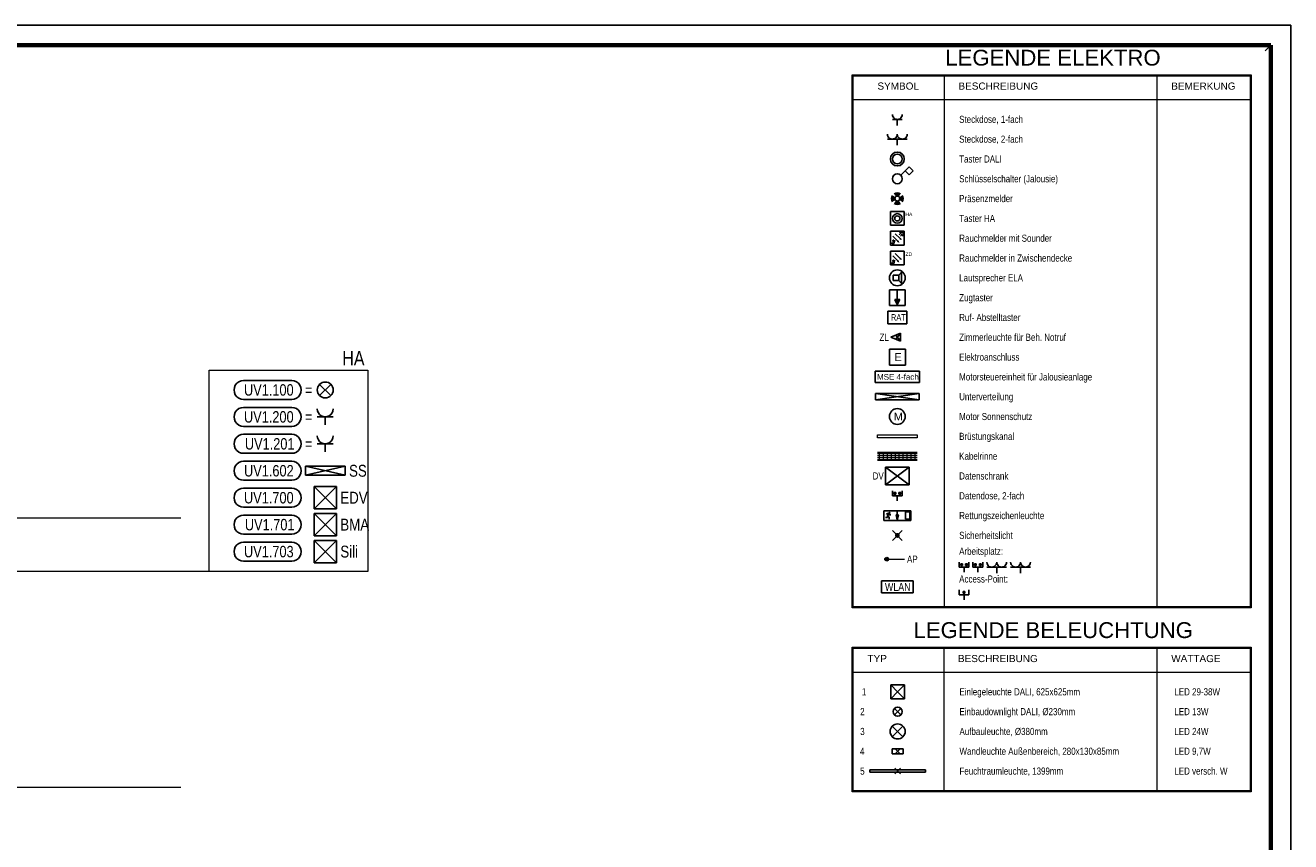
# Model space of a CAD drawing. Extents: x 1101 to 1942, y 41 to 882.
# Tile 113 of 113: x 1623 to 1942, y 676 to 882. Entities that reach past the tile are written whole.
import ezdxf
from ezdxf.lldxf.tags import DXFTag

# ---------------------------------------------------------------- set-up
doc = ezdxf.new("R2010")
doc.units = 0
doc.layers.get('0').update_dxf_attribs({"lineweight": 13})
for name, color, linetype, lineweight in [('Axen', 7, 'Continuous', 25), ('BI_E_Allgemein', 7, 'Continuous', 18), ('BI_E_Allgemein-A03CP7T81H', 7, 'Continuous', 18), ('BI_X_Geometrie', 7, 'Continuous', 13), ('BI_X_Geometrie-A03CP7TD1H', 7, 'Continuous', 13), ('FORMAT', 7, 'Continuous', 25)]:
    doc.layers.add(name, color=color, linetype=linetype, lineweight=lineweight)
for name, color, linetype, lineweight, true_color in [('BI_E_Beschallung-A03CP7TF1H', 5, 'Continuous', 25, 0x0000ff), ('BI_E_EDV', 3, 'Continuous', 25, 0x00ff00), ('BI_E_EDV-A03CP7TC1H', 3, 'Continuous', 25, 0x00ff00), ('BI_E_Einbruchmeldeanlagen', 5, 'Continuous', 25, 0x0000ff), ('BI_E_Einbruchmeldeanlagen-A03CP7TG1H', 5, 'Continuous', 25, 0x0000ff), ('BI_E_Licht-A03CP7TH1H', 7, 'Continuous', 25, 0xff6600), ('BI_E_Rufanlagen-A03CP7TL1H', 5, 'Continuous', 25, 0x0000ff), ('BI_E_Sicherheitsleuchten-A03CP7TA1H', 3, 'Continuous', 25, 0x00ff00), ('BI_E_Starkstrom', 1, 'Continuous', 25, 0xff0000), ('BI_E_Starkstrom-A03CP7T91H', 1, 'Continuous', 25, 0xff0000), ('BI_E_Steckdosen-A03CP7TB1H', 1, 'Continuous', 25, 0xff0000), ('BI_E_Stromkreis', 1, 'Continuous', 25, 0xff0000), ('BI_E_Taster-A03CP7TI1H', 1, 'Continuous', 25, 0xff0000), ('BI_E_Trassen 1-A03CP7TJ1H', 4, 'Continuous', 18, 0x00ffff), ('BI_E_Trassen 2-A03CP7TK1H', 3, 'Continuous', 18, 0x00ff00)]:
    doc.layers.add(name, color=color, linetype=linetype, lineweight=lineweight, true_color=true_color)
doc.layers.add('BI_X_Einfuegepunkt-A03CP7TE1H', color=3, linetype='Continuous', lineweight=25, true_color=0x00ff00, plot=False)
doc.styles.get("Standard").update_dxf_attribs({"font": 'arial.ttf'})
tags = doc.linetypes.add('ALL_S25', pattern=[0.001, 0, -0.001]).pattern_tags.tags
tags[6:7] = [DXFTag(74, 4), DXFTag(75, 0), DXFTag(340, '0'), DXFTag(46, 1.0), DXFTag(50, 0.0), DXFTag(44, 0.0), DXFTag(45, 0.0)]
tags[4:5] = [DXFTag(74, 4), DXFTag(75, 0), DXFTag(340, '0'), DXFTag(46, 1.0), DXFTag(50, 0.0), DXFTag(44, 0.0), DXFTag(45, 0.0)]

# ---------------------------------------------------------------- blocks, each defined once
blk = doc.blocks.new('Blockreferenz-A03CP7DX1H', base_point=(1100.84, 40.85))
at = {"layer": 'FORMAT', "color": 0, "linetype": 'ByBlock', "ltscale": 0.25}
for p, q in [((1941.84, 881.85), (1100.84, 881.85)), ((1941.84, 40.85), (1941.84, 881.85))]:
    blk.add_line(p, q, dxfattribs=at)
at = {"layer": 'FORMAT', "color": 0, "linetype": 'ByBlock', "lineweight": 70, "ltscale": 0.7}
for p, q in [((1936.84, 876.85), (1120.84, 876.85)), ((1936.84, 45.85), (1936.84, 876.85))]:
    blk.add_line(p, q, dxfattribs=at)
blk = doc.blocks.new('Referenz-A03CP7E41H', base_point=(1127.79, 89.81))
at = {"layer": 'Axen', "color": 0, "linetype": 'ALL_S25', "lineweight": -2, "ltscale": 0.13}
for p, q in [((1661.91, 757.45), (1222.4, 757.45)), ((1661.9, 689.45), (1222.39, 689.45))]:
    blk.add_line(p, q, dxfattribs=at)
blk = doc.blocks.new('Blockreferenz-A03CP7OK1H', base_point=(1675.3, 746.62))
at = {"layer": 'BI_E_Starkstrom', "color": 0, "linetype": 'ByBlock', "lineweight": -2, "ltscale": 0.25}
for p, q in [((1689.84, 751.42), (1677.7, 751.42)), ((1689.84, 746.62), (1677.7, 746.62))]:
    blk.add_line(p, q, dxfattribs=at)
for centre, major_axis in [((1677.7, 749.02), (0, 2.4)), ((1689.84, 749.02), (0, -2.4))]:
    blk.add_ellipse(centre, major_axis=major_axis, ratio=1, start_param=0, end_param=3.141593, dxfattribs=at)
at = {"layer": 'BI_E_Starkstrom', "color": 0, "lineweight": -2, "insert": (1677.81, 750.46), "char_height": 2.88, "attachment_point": 1}
blk.add_mtext('{\\W0.8;\\fArial;UV1.703}', dxfattribs=at)
blk = doc.blocks.new('Datenschrank-A03CP7OM1H', base_point=(1695.51, 759.82))
at = {"color": 0, "linetype": 'ByBlock', "lineweight": -2, "ltscale": 0.25}
for p, q in [((1695.51, 759.82), (1695.51, 765.42)), ((1695.51, 765.42), (1701.11, 765.42)), ((1695.51, 759.82), (1701.11, 765.42)), ((1695.51, 765.42), (1701.11, 759.82)), ((1701.11, 765.42), (1701.11, 759.82)), ((1701.11, 759.82), (1695.51, 759.82))]:
    blk.add_line(p, q, dxfattribs=at)
blk = doc.blocks.new('Datenschrank-A03CP7OO1H', base_point=(1695.51, 746.22))
at = {"color": 0, "linetype": 'ByBlock', "lineweight": -2, "ltscale": 0.25}
for p, q in [((1695.51, 746.22), (1695.51, 751.82)), ((1695.51, 751.82), (1701.11, 751.82)), ((1695.51, 746.22), (1701.11, 751.82)), ((1695.51, 751.82), (1701.11, 746.22)), ((1701.11, 751.82), (1701.11, 746.22)), ((1701.11, 746.22), (1695.51, 746.22))]:
    blk.add_line(p, q, dxfattribs=at)
blk = doc.blocks.new('Blockreferenz-A03CP7OQ1H', base_point=(1675.3, 787.42))
at = {"color": 30, "linetype": 'ByBlock', "lineweight": -2, "ltscale": 0.25, "true_color": 0xff6600}
for p, q in [((1689.84, 792.22), (1677.7, 792.22)), ((1699.72, 788.41), (1696.89, 791.23)), ((1699.72, 791.23), (1696.89, 788.41)), ((1689.84, 787.42), (1677.7, 787.42))]:
    blk.add_line(p, q, dxfattribs=at)
blk.add_circle((1698.31, 789.82), 2, dxfattribs=at)
for centre, major_axis in [((1677.7, 789.82), (0, 2.4)), ((1689.84, 789.82), (0, -2.4))]:
    blk.add_ellipse(centre, major_axis=major_axis, ratio=1, start_param=0, end_param=3.141593, dxfattribs=at)
at = {"color": 30, "lineweight": -2, "true_color": 0xff6600, "insert": (1677.81, 791.26), "char_height": 2.88, "attachment_point": 1}
blk.add_mtext('{\\W0.8;\\fArial;UV1.100}', dxfattribs=at)
at = {"color": 30, "linetype": 'ByBlock', "lineweight": -2, "ltscale": 0.25, "true_color": 0xff6600, "insert": (1693.2, 791.26), "char_height": 2.88, "attachment_point": 1}
blk.add_mtext('{\\W0.8;\\fArial;=}', dxfattribs=at)
blk = doc.blocks.new('Blockreferenz-A03CP7OS1H', base_point=(1675.3, 767.02))
at = {"layer": 'BI_E_Starkstrom', "color": 0, "linetype": 'ByBlock', "lineweight": -2, "ltscale": 0.25}
for p, q in [((1689.84, 771.82), (1677.7, 771.82)), ((1689.84, 767.02), (1677.7, 767.02))]:
    blk.add_line(p, q, dxfattribs=at)
for centre, major_axis in [((1677.7, 769.42), (0, 2.4)), ((1689.84, 769.42), (0, -2.4))]:
    blk.add_ellipse(centre, major_axis=major_axis, ratio=1, start_param=0, end_param=3.141593, dxfattribs=at)
at = {"layer": 'BI_E_Starkstrom', "color": 0, "lineweight": -2, "insert": (1677.82, 770.86), "char_height": 2.88, "attachment_point": 1}
blk.add_mtext('{\\W0.8;\\fArial;UV1.602}', dxfattribs=at)
blk = doc.blocks.new('Blockreferenz-A03CP7OU1H', base_point=(1675.3, 760.22))
at = {"layer": 'BI_E_Starkstrom', "color": 0, "linetype": 'ByBlock', "lineweight": -2, "ltscale": 0.25}
for p, q in [((1689.84, 765.02), (1677.7, 765.02)), ((1689.84, 760.22), (1677.7, 760.22))]:
    blk.add_line(p, q, dxfattribs=at)
for centre, major_axis in [((1677.7, 762.62), (0, 2.4)), ((1689.84, 762.62), (0, -2.4))]:
    blk.add_ellipse(centre, major_axis=major_axis, ratio=1, start_param=0, end_param=3.141593, dxfattribs=at)
at = {"layer": 'BI_E_Starkstrom', "color": 0, "lineweight": -2, "insert": (1677.81, 764.06), "char_height": 2.88, "attachment_point": 1}
blk.add_mtext('{\\W0.8;\\fArial;UV1.700}', dxfattribs=at)
blk = doc.blocks.new('Blockreferenz-A03CP7OW1H', base_point=(1675.3, 753.42))
at = {"layer": 'BI_E_Starkstrom', "color": 0, "linetype": 'ByBlock', "lineweight": -2, "ltscale": 0.25}
for p, q in [((1689.84, 758.22), (1677.7, 758.22)), ((1689.84, 753.42), (1677.7, 753.42))]:
    blk.add_line(p, q, dxfattribs=at)
for centre, major_axis in [((1677.7, 755.82), (0, 2.4)), ((1689.84, 755.82), (0, -2.4))]:
    blk.add_ellipse(centre, major_axis=major_axis, ratio=1, start_param=0, end_param=3.141593, dxfattribs=at)
at = {"layer": 'BI_E_Starkstrom', "color": 0, "lineweight": -2, "insert": (1678.03, 757.26), "char_height": 2.88, "attachment_point": 1}
blk.add_mtext('{\\W0.8;\\fArial;UV1.701}', dxfattribs=at)
blk = doc.blocks.new('Blockreferenz-A03CP7OY1H', base_point=(1675.3, 780.62))
at = {"color": 0, "linetype": 'ByBlock', "lineweight": -2, "ltscale": 0.25}
for p, q in [((1689.84, 785.42), (1677.7, 785.42)), ((1689.84, 780.62), (1677.7, 780.62))]:
    blk.add_line(p, q, dxfattribs=at)
at = {"color": 0, "lineweight": -2}
for p, q in [((1696.31, 783.02), (1700.31, 783.02)), ((1698.31, 783.02), (1698.31, 781.02))]:
    blk.add_line(p, q, dxfattribs=at)
at = {"color": 0, "linetype": 'ByBlock', "lineweight": -2, "ltscale": 0.25}
for centre, major_axis in [((1677.7, 783.02), (0, 2.4)), ((1689.84, 783.02), (0, -2.4))]:
    blk.add_ellipse(centre, major_axis=major_axis, ratio=1, start_param=0, end_param=3.141593, dxfattribs=at)
at = {"color": 0, "lineweight": -2}
blk.add_ellipse((1698.31, 785.02), major_axis=(-2, 0), ratio=1, start_param=0, end_param=3.141593, dxfattribs=at)
at = {"color": 0, "lineweight": -2, "insert": (1677.81, 784.46), "char_height": 2.88, "attachment_point": 1}
blk.add_mtext('{\\W0.8;\\fArial;UV1.200}', dxfattribs=at)
at = {"color": 0, "linetype": 'ByBlock', "lineweight": -2, "ltscale": 0.25, "insert": (1693.2, 784.46), "char_height": 2.88, "attachment_point": 1}
blk.add_mtext('{\\W0.8;\\fArial;=}', dxfattribs=at)
blk = doc.blocks.new('Blockreferenz-A03CP7P01H', base_point=(1675.3, 773.82))
at = {"color": 0, "linetype": 'ByBlock', "lineweight": -2, "ltscale": 0.25}
for p, q in [((1689.84, 778.62), (1677.7, 778.62)), ((1689.84, 773.82), (1677.7, 773.82))]:
    blk.add_line(p, q, dxfattribs=at)
at = {"color": 0, "lineweight": -2}
for p, q in [((1696.31, 776.22), (1700.31, 776.22)), ((1698.31, 776.22), (1698.31, 774.22))]:
    blk.add_line(p, q, dxfattribs=at)
at = {"color": 0, "linetype": 'ByBlock', "lineweight": -2, "ltscale": 0.25}
for centre, major_axis in [((1677.7, 776.22), (0, 2.4)), ((1689.84, 776.22), (0, -2.4))]:
    blk.add_ellipse(centre, major_axis=major_axis, ratio=1, start_param=0, end_param=3.141593, dxfattribs=at)
at = {"color": 0, "lineweight": -2}
blk.add_ellipse((1698.31, 778.22), major_axis=(-2, 0), ratio=1, start_param=0, end_param=3.141593, dxfattribs=at)
at = {"color": 0, "lineweight": -2, "insert": (1678.03, 777.66), "char_height": 2.88, "attachment_point": 1}
blk.add_mtext('{\\W0.8;\\fArial;UV1.201}', dxfattribs=at)
at = {"color": 0, "linetype": 'ByBlock', "lineweight": -2, "ltscale": 0.25, "insert": (1693.2, 777.66), "char_height": 2.88, "attachment_point": 1}
blk.add_mtext('{\\W0.8;\\fArial;=}', dxfattribs=at)
blk = doc.blocks.new('Polygon-A03CP7P21H', base_point=(1669.02, 744.02))
at = {"color": 0, "linetype": 'ByBlock', "lineweight": -2, "ltscale": 0.18}
for p, q in [((1669.02, 744.02), (1669.02, 794.82)), ((1669.02, 794.82), (1709.08, 794.82)), ((1709.08, 794.82), (1709.08, 744.02)), ((1709.08, 744.02), (1669.02, 744.02))]:
    blk.add_line(p, q, dxfattribs=at)
blk = doc.blocks.new('Datenschrank-A03CP7P41H', base_point=(1695.51, 753.02))
at = {"color": 0, "linetype": 'ByBlock', "lineweight": -2, "ltscale": 0.25}
for p, q in [((1695.51, 753.02), (1695.51, 758.62)), ((1695.51, 758.62), (1701.11, 758.62)), ((1695.51, 753.02), (1701.11, 758.62)), ((1695.51, 758.62), (1701.11, 753.02)), ((1701.11, 758.62), (1701.11, 753.02)), ((1701.11, 753.02), (1695.51, 753.02))]:
    blk.add_line(p, q, dxfattribs=at)
blk = doc.blocks.new('NSHV + UV 1-A03CP7P61H', base_point=(1693.31, 768.27))
at = {"color": 0, "lineweight": -2}
for p, q in [((1703.31, 770.57), (1693.31, 770.57)), ((1693.31, 770.57), (1693.31, 768.27)), ((1703.31, 768.27), (1693.31, 770.57)), ((1703.31, 770.57), (1693.31, 768.27)), ((1703.31, 768.27), (1703.31, 770.57)), ((1693.31, 768.27), (1703.31, 768.27))]:
    blk.add_line(p, q, dxfattribs=at)
blk = doc.blocks.new('Referenz-A03CP7TM1H', base_point=(1831.24, 688.38))
at = {"layer": 'BI_E_Allgemein-A03CP7T81H', "linetype": 'Continuous', "ltscale": 0.18}
blk.add_hatch(color=256, dxfattribs=at).paths.add_polyline_path([(1840.46, 747.11), (1840.46, 747.04), (1840.44, 746.97), (1840.42, 746.9), (1840.38, 746.84), (1840.34, 746.78), (1840.29, 746.73), (1840.23, 746.69), (1840.17, 746.66), (1840.1, 746.63), (1840.03, 746.62), (1839.96, 746.61), (1839.89, 746.62), (1839.82, 746.63), (1839.76, 746.66), (1839.69, 746.69), (1839.64, 746.73), (1839.59, 746.78), (1839.54, 746.84), (1839.51, 746.9), (1839.48, 746.97), (1839.47, 747.04), (1839.46, 747.11), (1839.47, 747.18), (1839.48, 747.25), (1839.51, 747.32), (1839.54, 747.38), (1839.59, 747.44), (1839.64, 747.49), (1839.69, 747.53), (1839.76, 747.57), (1839.82, 747.59), (1839.89, 747.61), (1839.96, 747.61), (1840.03, 747.61), (1840.1, 747.59), (1840.17, 747.57), (1840.23, 747.53), (1840.29, 747.49), (1840.34, 747.44), (1840.38, 747.38), (1840.42, 747.32), (1840.44, 747.25), (1840.46, 747.18)])
at = {"layer": 'BI_E_Sicherheitsleuchten-A03CP7TA1H', "lineweight": -2}
blk.add_hatch(color=256, dxfattribs=at).paths.add_polyline_path([(1842.62, 753.74), (1842.78, 753.71), (1842.93, 753.65), (1843.06, 753.55), (1843.15, 753.42), (1843.22, 753.27), (1843.24, 753.11), (1843.22, 752.95), (1843.15, 752.8), (1843.06, 752.67), (1842.93, 752.57), (1842.78, 752.51), (1842.62, 752.48), (1842.45, 752.51), (1842.3, 752.57), (1842.18, 752.67), (1842.08, 752.8), (1842.02, 752.95), (1841.99, 753.11), (1842.02, 753.27), (1842.08, 753.42), (1842.18, 753.55), (1842.3, 753.65), (1842.45, 753.71)])
at = {"layer": 'BI_E_Allgemein-A03CP7T81H', "linetype": 'Continuous', "ltscale": 0.18}
for p, q in [((1854.43, 869.1), (1854.43, 735.11)), ((1908.11, 869.1), (1908.11, 735.11)), ((1831.49, 863.11), (1931.59, 863.11)), ((1840.46, 747.11), (1844.46, 747.11)), ((1831.49, 718.63), (1931.59, 718.63))]:
    blk.add_line(p, q, dxfattribs=at)
blk.add_circle((1839.96, 747.11), 0.5, dxfattribs=at)
at = {"layer": 'BI_E_Beschallung-A03CP7TF1H', "lineweight": -2}
for p, q in [((1841.55, 817.4), (1841.55, 818.82)), ((1841.55, 818.82), (1842.97, 818.82)), ((1842.97, 817.4), (1841.55, 817.4)), ((1843.68, 819.53), (1842.97, 818.82)), ((1842.97, 818.82), (1842.97, 817.4)), ((1843.68, 816.69), (1842.97, 817.4)), ((1843.68, 819.53), (1843.68, 816.69))]:
    blk.add_line(p, q, dxfattribs=at)
at = {"layer": 'BI_E_Beschallung-A03CP7TF1H', "linetype": 'Continuous', "lineweight": -2, "ltscale": 0.25}
blk.add_circle((1842.61, 818.11), 2, dxfattribs=at)
at = {"layer": 'BI_E_EDV-A03CP7TC1H', "linetype": 'Continuous', "lineweight": -2, "ltscale": 0.25}
for p, q in [((1839.61, 765.86), (1839.61, 770.36)), ((1839.61, 770.36), (1845.61, 770.36)), ((1839.61, 765.86), (1845.61, 770.36)), ((1839.61, 770.36), (1845.61, 765.86)), ((1845.61, 770.36), (1845.61, 765.86)), ((1845.61, 765.86), (1839.61, 765.86)), ((1841.36, 764.36), (1841.36, 763.11)), ((1841.36, 763.11), (1843.86, 763.11)), ((1841.77, 763.96), (1842.21, 763.96)), ((1841.77, 763.52), (1841.77, 763.96)), ((1842.21, 763.52), (1841.77, 763.52)), ((1842.21, 763.96), (1842.21, 763.52)), ((1842.61, 763.11), (1842.61, 761.86)), ((1843.46, 763.96), (1843.02, 763.96)), ((1843.02, 763.96), (1843.02, 763.52)), ((1843.02, 763.52), (1843.46, 763.52)), ((1843.46, 763.52), (1843.46, 763.96)), ((1843.86, 763.11), (1843.86, 764.36)), ((1858.19, 746.36), (1858.19, 745.11)), ((1858.19, 745.11), (1860.69, 745.11)), ((1858.59, 745.96), (1859.03, 745.96)), ((1858.59, 745.52), (1858.59, 745.96)), ((1859.03, 745.52), (1858.59, 745.52)), ((1859.03, 745.96), (1859.03, 745.52)), ((1859.44, 745.11), (1859.44, 743.86)), ((1860.28, 745.96), (1859.84, 745.96)), ((1859.84, 745.96), (1859.84, 745.52)), ((1859.84, 745.52), (1860.28, 745.52)), ((1860.28, 745.52), (1860.28, 745.96)), ((1860.69, 745.11), (1860.69, 746.36)), ((1861.69, 746.36), (1861.69, 745.11)), ((1861.69, 745.11), (1864.19, 745.11)), ((1862.09, 745.96), (1862.53, 745.96)), ((1862.09, 745.52), (1862.09, 745.96)), ((1862.53, 745.52), (1862.09, 745.52)), ((1862.53, 745.96), (1862.53, 745.52)), ((1862.94, 745.11), (1862.94, 743.86)), ((1863.78, 745.96), (1863.34, 745.96)), ((1863.34, 745.96), (1863.34, 745.52)), ((1863.34, 745.52), (1863.78, 745.52)), ((1863.78, 745.52), (1863.78, 745.96)), ((1864.19, 745.11), (1864.19, 746.36)), ((1838.61, 738.61), (1838.61, 741.61)), ((1838.61, 741.61), (1846.61, 741.61)), ((1846.61, 741.61), (1846.61, 738.61)), ((1846.61, 738.61), (1838.61, 738.61)), ((1858.19, 739.36), (1858.19, 738.11)), ((1858.19, 738.11), (1860.69, 738.11)), ((1859.22, 738.96), (1859.22, 738.52)), ((1859.22, 738.96), (1859.66, 738.96)), ((1859.22, 738.52), (1859.66, 738.52)), ((1859.44, 738.11), (1859.44, 736.86)), ((1859.66, 738.52), (1859.66, 738.96)), ((1860.69, 738.11), (1860.69, 739.36))]:
    blk.add_line(p, q, dxfattribs=at)
at = {"layer": 'BI_E_Einbruchmeldeanlagen-A03CP7TG1H', "lineweight": -2}
for p, q in [((1840.85, 831.38), (1840.85, 834.88)), ((1840.85, 834.88), (1844.35, 834.88)), ((1844.35, 834.88), (1844.35, 831.38)), ((1844.35, 831.38), (1840.85, 831.38)), ((1844.36, 829.86), (1840.86, 829.86)), ((1840.86, 829.86), (1840.86, 826.36)), ((1841.11, 826.68), (1841.22, 826.84)), ((1841.22, 826.84), (1841.29, 826.92)), ((1841.29, 826.92), (1841.35, 826.96)), ((1841.35, 826.96), (1841.38, 826.94)), ((1841.38, 826.94), (1841.4, 826.9)), ((1841.4, 826.9), (1841.41, 826.83)), ((1841.41, 826.83), (1841.43, 826.76)), ((1841.43, 826.76), (1841.44, 826.7)), ((1841.44, 826.7), (1841.47, 826.66)), ((1841.48, 828.63), (1842.72, 827.39)), ((1841.49, 827.49), (1841.48, 827.46)), ((1841.48, 827.46), (1841.48, 827.43)), ((1841.48, 827.43), (1841.48, 827.4)), ((1841.48, 827.4), (1841.49, 827.37)), ((1841.51, 827.52), (1841.49, 827.49)), ((1841.5, 827.35), (1841.49, 827.37)), ((1841.5, 827.35), (1841.52, 827.33)), ((1841.53, 827.55), (1841.51, 827.52)), ((1841.55, 827.31), (1841.52, 827.33)), ((1841.55, 827.57), (1841.53, 827.55)), ((1841.57, 827.6), (1841.55, 827.57)), ((1841.55, 827.31), (1841.58, 827.29)), ((1841.6, 827.61), (1841.57, 827.6)), ((1841.58, 827.29), (1841.62, 827.29)), ((1841.62, 827.62), (1841.6, 827.61)), ((1841.65, 827.63), (1841.62, 827.62)), ((1841.62, 827.29), (1841.66, 827.29)), ((1841.65, 827.63), (1841.67, 827.62)), ((1841.66, 827.29), (1841.71, 827.29)), ((1841.69, 827.61), (1841.67, 827.62)), ((1841.67, 826.69), (1841.71, 826.74)), ((1841.69, 827.61), (1841.71, 827.59)), ((1841.73, 827.56), (1841.71, 827.59)), ((1841.71, 827.29), (1841.77, 827.31)), ((1841.71, 826.74), (1841.74, 826.79)), ((1841.74, 827.53), (1841.73, 827.56)), ((1841.76, 827.49), (1841.74, 827.53)), ((1841.74, 826.79), (1841.77, 826.86)), ((1841.77, 827.44), (1841.76, 827.49)), ((1841.78, 827.38), (1841.77, 827.44)), ((1841.77, 827.31), (1841.82, 827.32)), ((1841.77, 826.86), (1841.78, 826.93)), ((1841.79, 827.31), (1841.78, 827.38)), ((1841.78, 826.93), (1841.79, 827.01)), ((1841.79, 827.24), (1841.79, 827.31)), ((1841.8, 827.16), (1841.79, 827.24)), ((1841.79, 827.01), (1841.8, 827.08)), ((1841.8, 827.08), (1841.8, 827.16)), ((1841.82, 827.32), (1841.88, 827.35)), ((1841.88, 827.35), (1841.94, 827.38)), ((1841.94, 827.38), (1841.99, 827.42)), ((1841.99, 827.42), (1842.04, 827.46)), ((1842.1, 829.25), (1843.34, 828.01)), ((1843.45, 829.3), (1843.1, 828.96)), ((1844.11, 829.61), (1843.14, 829.61)), ((1843.14, 829.61), (1844.11, 828.63)), ((1843.76, 828.99), (1843.41, 828.64)), ((1844.11, 829.61), (1844.11, 828.63)), ((1844.36, 826.36), (1844.36, 829.86)), ((1840.86, 826.36), (1844.36, 826.36)), ((1844.36, 824.86), (1840.86, 824.86)), ((1840.86, 824.86), (1840.86, 821.36)), ((1841.47, 826.66), (1841.5, 826.63)), ((1841.48, 823.63), (1842.72, 822.39)), ((1841.5, 826.63), (1841.54, 826.62)), ((1841.54, 826.62), (1841.58, 826.63)), ((1841.58, 826.63), (1841.63, 826.65)), ((1841.63, 826.65), (1841.67, 826.69)), ((1842.1, 824.25), (1843.34, 823.01)), ((1844.36, 821.36), (1844.36, 824.86)), ((1840.86, 821.36), (1844.36, 821.36)), ((1841.11, 821.68), (1841.22, 821.84)), ((1841.22, 821.84), (1841.29, 821.92)), ((1841.29, 821.92), (1841.35, 821.96)), ((1841.35, 821.96), (1841.38, 821.94)), ((1841.38, 821.94), (1841.4, 821.9)), ((1841.4, 821.9), (1841.41, 821.83)), ((1841.41, 821.83), (1841.43, 821.76)), ((1841.43, 821.76), (1841.44, 821.7)), ((1841.44, 821.7), (1841.47, 821.66)), ((1841.47, 821.66), (1841.5, 821.63)), ((1841.49, 822.49), (1841.48, 822.46)), ((1841.48, 822.46), (1841.48, 822.43)), ((1841.48, 822.43), (1841.48, 822.4)), ((1841.48, 822.4), (1841.49, 822.37)), ((1841.51, 822.52), (1841.49, 822.49)), ((1841.5, 822.35), (1841.49, 822.37)), ((1841.5, 822.35), (1841.52, 822.33)), ((1841.5, 821.63), (1841.54, 821.62)), ((1841.53, 822.55), (1841.51, 822.52)), ((1841.55, 822.31), (1841.52, 822.33)), ((1841.55, 822.57), (1841.53, 822.55)), ((1841.54, 821.62), (1841.58, 821.63)), ((1841.57, 822.6), (1841.55, 822.57)), ((1841.55, 822.31), (1841.58, 822.29)), ((1841.6, 822.61), (1841.57, 822.6)), ((1841.58, 822.29), (1841.62, 822.29)), ((1841.58, 821.63), (1841.63, 821.65)), ((1841.62, 822.62), (1841.6, 822.61)), ((1841.65, 822.63), (1841.62, 822.62)), ((1841.62, 822.29), (1841.66, 822.29)), ((1841.63, 821.65), (1841.67, 821.69)), ((1841.65, 822.63), (1841.67, 822.62)), ((1841.66, 822.29), (1841.71, 822.29)), ((1841.69, 822.61), (1841.67, 822.62)), ((1841.67, 821.69), (1841.71, 821.74)), ((1841.69, 822.61), (1841.71, 822.59)), ((1841.73, 822.56), (1841.71, 822.59)), ((1841.71, 822.29), (1841.77, 822.31)), ((1841.71, 821.74), (1841.74, 821.79)), ((1841.74, 822.53), (1841.73, 822.56)), ((1841.76, 822.49), (1841.74, 822.53)), ((1841.74, 821.79), (1841.77, 821.86)), ((1841.77, 822.44), (1841.76, 822.49)), ((1841.78, 822.38), (1841.77, 822.44)), ((1841.77, 822.31), (1841.82, 822.32)), ((1841.77, 821.86), (1841.78, 821.93)), ((1841.79, 822.31), (1841.78, 822.38)), ((1841.78, 821.93), (1841.79, 822.01)), ((1841.79, 822.24), (1841.79, 822.31)), ((1841.8, 822.16), (1841.79, 822.24)), ((1841.79, 822.01), (1841.8, 822.08)), ((1841.8, 822.08), (1841.8, 822.16)), ((1841.82, 822.32), (1841.88, 822.35)), ((1841.88, 822.35), (1841.94, 822.38)), ((1841.94, 822.38), (1841.99, 822.42)), ((1841.99, 822.42), (1842.04, 822.46))]:
    blk.add_line(p, q, dxfattribs=at)
for radius in [1.2, 0.65]:
    blk.add_circle((1842.61, 833.11), radius, dxfattribs=at)
for points in [[(1843.13, 826.98), (1842.51, 827.18), (1842.92, 827.6)], [(1843.75, 827.6), (1843.13, 827.8), (1843.54, 828.21)], [(1843.13, 821.98), (1842.51, 822.18), (1842.92, 822.6)], [(1843.75, 822.6), (1843.13, 822.8), (1843.54, 823.21)]]:
    blk.add_solid(points, dxfattribs=at)
at = {"layer": 'BI_E_Licht-A03CP7TH1H', "lineweight": -2}
for p, q in [((1840.94, 715.38), (1842.69, 713.63)), ((1840.94, 715.38), (1844.44, 715.38)), ((1840.94, 711.88), (1840.94, 715.38)), ((1844.44, 715.38), (1842.69, 713.63)), ((1844.44, 711.88), (1844.44, 715.38)), ((1840.94, 711.88), (1842.69, 713.63)), ((1840.94, 711.88), (1844.44, 711.88)), ((1844.44, 711.88), (1842.69, 713.63)), ((1841.29, 697.98), (1841.29, 699.28)), ((1841.29, 699.28), (1844.09, 699.28)), ((1841.29, 697.98), (1841.29, 699.28)), ((1841.29, 699.28), (1844.09, 699.28)), ((1843.39, 699.33), (1841.99, 697.93)), ((1841.99, 699.33), (1843.39, 697.93)), ((1844.09, 699.28), (1844.09, 697.98)), ((1844.09, 699.28), (1844.09, 697.98)), ((1844.09, 697.98), (1841.29, 697.98)), ((1844.09, 697.98), (1841.29, 697.98)), ((1835.7, 693.32), (1835.7, 693.93)), ((1835.7, 693.93), (1849.69, 693.93)), ((1835.7, 693.32), (1835.7, 693.93)), ((1835.7, 693.93), (1849.69, 693.93)), ((1849.69, 693.32), (1835.7, 693.32)), ((1849.69, 693.32), (1835.7, 693.32)), ((1843.39, 694.33), (1841.99, 692.93)), ((1841.99, 694.33), (1843.39, 692.93)), ((1849.69, 693.93), (1849.69, 693.32)), ((1849.69, 693.93), (1849.69, 693.32))]:
    blk.add_line(p, q, dxfattribs=at)
at = {"layer": 'BI_E_Licht-A03CP7TH1H', "linetype": 'Continuous', "lineweight": -2, "ltscale": 0.25}
for p, q in [((1841.88, 707.81), (1843.5, 709.44)), ((1841.88, 709.44), (1843.5, 707.81)), ((1841.35, 702.28), (1844.03, 704.97)), ((1841.35, 704.97), (1844.03, 702.28))]:
    blk.add_line(p, q, dxfattribs=at)
at = {"layer": 'BI_E_Licht-A03CP7TH1H', "lineweight": -2}
blk.add_circle((1842.61, 838.11), 0.625, dxfattribs=at)
at = {"layer": 'BI_E_Licht-A03CP7TH1H', "linetype": 'Continuous', "lineweight": -2, "ltscale": 0.25}
for centre, radius in [((1842.69, 708.63), 1.15), ((1842.69, 703.63), 1.9)]:
    blk.add_circle(centre, radius, dxfattribs=at)
at = {"layer": 'BI_E_Licht-A03CP7TH1H', "lineweight": -2}
for major_axis in [(0.79, 1.22), (-1.22, 0.79), (-1.06, 0.68), (-0.876, 0.565), (-0.698, 0.45), (-0.79, -1.22), (0.68, 1.06), (-0.68, -1.06), (0.565, 0.876), (-0.565, -0.876), (0.45, 0.698), (-0.45, -0.698), (0.698, -0.45), (0.876, -0.565), (1.06, -0.68), (1.22, -0.79)]:
    blk.add_ellipse((1842.61, 838.11), major_axis=major_axis, ratio=1, start_param=0, end_param=1.146009, dxfattribs=at)
at = {"layer": 'BI_E_Rufanlagen-A03CP7TL1H', "lineweight": -2}
for p, q in [((1844.56, 815.06), (1840.66, 815.06)), ((1840.66, 815.06), (1840.66, 811.16)), ((1842.61, 814.8), (1842.61, 812.67)), ((1844.56, 811.16), (1844.56, 815.06)), ((1840.66, 811.16), (1844.56, 811.16)), ((1842.61, 811.42), (1841.96, 812.67)), ((1843.26, 812.67), (1841.96, 812.67)), ((1843.2, 812.54), (1842.06, 812.54)), ((1843.11, 812.41), (1842.14, 812.41)), ((1843.06, 812.28), (1842.2, 812.28)), ((1842.99, 812.15), (1842.26, 812.15)), ((1842.92, 812.02), (1842.3, 812.02)), ((1842.86, 811.89), (1842.4, 811.89)), ((1842.76, 811.76), (1842.47, 811.76)), ((1842.71, 811.63), (1842.53, 811.63)), ((1842.65, 811.5), (1842.6, 811.5)), ((1843.26, 812.67), (1842.61, 811.42)), ((1845.05, 809.74), (1840.18, 809.74)), ((1840.18, 809.74), (1840.18, 806.49)), ((1845.05, 806.49), (1845.05, 809.74)), ((1845.05, 806.49), (1840.18, 806.49))]:
    blk.add_line(p, q, dxfattribs=at)
at = {"layer": 'BI_E_Rufanlagen-A03CP7TL1H', "linetype": 'Continuous', "lineweight": -2, "ltscale": 0.25}
for p, q in [((1843.45, 804.11), (1840.95, 803.11)), ((1840.95, 803.11), (1843.45, 802.11)), ((1843.45, 804.11), (1842.2, 802.61)), ((1843.45, 802.11), (1842.2, 803.61)), ((1843.45, 804.11), (1843.45, 802.11))]:
    blk.add_line(p, q, dxfattribs=at)
at = {"layer": 'BI_E_Sicherheitsleuchten-A03CP7TA1H', "lineweight": -2}
for p, q in [((1839.19, 759.34), (1839.19, 756.89)), ((1839.19, 759.34), (1846.03, 759.34)), ((1839.19, 756.89), (1846.03, 756.89)), ((1840.11, 757.59), (1839.59, 757.59)), ((1840.09, 758.64), (1839.9, 758.41)), ((1840.51, 758.64), (1840.09, 758.64)), ((1840.11, 758.05), (1840.51, 758.64)), ((1840.11, 758.05), (1840.11, 757.59)), ((1840.56, 757.72), (1840.11, 758.05)), ((1840.51, 758.64), (1840.51, 758.33)), ((1840.51, 758.33), (1840.96, 758.33)), ((1840.56, 757.22), (1840.56, 757.72)), ((1842.61, 757.01), (1842.36, 758.29)), ((1842.36, 758.29), (1842.87, 758.29)), ((1842.61, 759.21), (1842.61, 757.01)), ((1842.61, 757.01), (1842.87, 758.29)), ((1844.71, 759.04), (1844.71, 757.19)), ((1844.71, 759.04), (1845.73, 759.04)), ((1844.71, 757.19), (1845.73, 757.19)), ((1845.73, 759.04), (1845.73, 757.19)), ((1846.03, 759.34), (1846.03, 756.89)), ((1841.36, 754.36), (1843.86, 751.86)), ((1843.86, 754.36), (1841.36, 751.86))]:
    blk.add_line(p, q, dxfattribs=at)
for major_axis in [(0.136, 0), (-0.136, 0)]:
    blk.add_ellipse((1840.61, 758.74), major_axis=major_axis, ratio=1, start_param=0, end_param=3.141593, dxfattribs=at)
at = {"layer": 'BI_E_Starkstrom-A03CP7T91H', "lineweight": -2}
for p, q in [((1840.64, 800.11), (1840.64, 796.11)), ((1840.89, 800.11), (1840.64, 800.11)), ((1840.89, 800.11), (1844.39, 800.11)), ((1844.39, 800.11), (1844.64, 800.11)), ((1844.64, 800.11), (1844.64, 796.11)), ((1840.89, 796.11), (1840.64, 796.11)), ((1840.89, 796.11), (1844.39, 796.11)), ((1844.39, 796.11), (1844.64, 796.11)), ((1837.11, 787.31), (1837.11, 788.92)), ((1837.11, 788.92), (1848.11, 788.92)), ((1837.11, 787.31), (1848.11, 788.92)), ((1837.11, 788.92), (1848.11, 787.31)), ((1848.11, 788.92), (1848.11, 787.31)), ((1848.11, 787.31), (1837.11, 787.31))]:
    blk.add_line(p, q, dxfattribs=at)
at = {"layer": 'BI_E_Starkstrom-A03CP7T91H', "linetype": 'Continuous', "lineweight": -2, "ltscale": 0.25}
for p, q in [((1837.01, 791.67), (1837.01, 794.55)), ((1837.01, 794.55), (1848.21, 794.55)), ((1848.21, 791.67), (1837.01, 791.67)), ((1848.21, 794.55), (1848.21, 791.67))]:
    blk.add_line(p, q, dxfattribs=at)
at = {"layer": 'BI_E_Starkstrom-A03CP7T91H', "lineweight": -2}
for centre, radius in [((1842.61, 848.11), 1.75), ((1842.61, 848.11), 1.25), ((1842.61, 783.11), 2)]:
    blk.add_circle(centre, radius, dxfattribs=at)
at = {"layer": 'BI_E_Steckdosen-A03CP7TB1H', "lineweight": -2}
for p, q in [((1841.36, 858.11), (1843.86, 858.11)), ((1842.61, 858.11), (1842.61, 856.56)), ((1840.11, 853.11), (1845.11, 853.11)), ((1842.61, 853.11), (1842.61, 851.56)), ((1865.19, 745.11), (1870.19, 745.11)), ((1867.69, 745.11), (1867.69, 743.56)), ((1871.19, 745.11), (1876.19, 745.11)), ((1873.69, 745.11), (1873.69, 743.56))]:
    blk.add_line(p, q, dxfattribs=at)
for centre in [(1842.61, 859.36), (1841.36, 854.36), (1843.86, 854.36), (1866.44, 746.36), (1868.94, 746.36), (1872.44, 746.36), (1874.94, 746.36)]:
    blk.add_ellipse(centre, major_axis=(-1.25, 0), ratio=1, start_param=0, end_param=3.141593, dxfattribs=at)
at = {"layer": 'BI_E_Taster-A03CP7TI1H', "lineweight": -2}
for p, q in [((1843.51, 844.01), (1845.61, 846.11)), ((1845.61, 846.11), (1846.61, 845.11)), ((1844.59, 845.09), (1845.59, 844.1)), ((1846.61, 845.11), (1845.59, 844.1))]:
    blk.add_line(p, q, dxfattribs=at)
blk.add_circle((1842.61, 843.11), 1.25, dxfattribs=at)
at = {"layer": 'BI_E_Trassen 1-A03CP7TJ1H', "linetype": 'Continuous', "ltscale": 0.18}
for p, q in [((1837.61, 774.11), (1847.61, 774.11)), ((1837.61, 773.86), (1847.61, 773.86)), ((1837.61, 773.36), (1847.61, 773.36)), ((1837.61, 772.86), (1847.61, 772.86)), ((1838.11, 772.11), (1838.11, 774.11)), ((1838.11, 774.11), (1838.11, 774.11)), ((1839.11, 772.11), (1839.11, 774.11)), ((1839.11, 774.11), (1839.11, 774.11)), ((1840.11, 772.11), (1840.11, 774.11)), ((1840.11, 774.11), (1840.11, 774.11)), ((1841.11, 772.11), (1841.11, 774.11)), ((1841.11, 774.11), (1841.11, 774.11)), ((1842.11, 772.11), (1842.11, 774.11)), ((1842.11, 774.11), (1842.11, 774.11)), ((1843.11, 772.11), (1843.11, 774.11)), ((1843.11, 774.11), (1843.11, 774.11)), ((1844.11, 772.11), (1844.11, 774.11)), ((1844.11, 774.11), (1844.11, 774.11)), ((1845.11, 772.11), (1845.11, 774.11)), ((1845.11, 774.11), (1845.11, 774.11)), ((1846.11, 772.11), (1846.11, 774.11)), ((1846.11, 774.11), (1846.11, 774.11)), ((1847.11, 772.11), (1847.11, 774.11)), ((1847.11, 774.11), (1847.11, 774.11)), ((1837.61, 772.36), (1847.61, 772.36)), ((1837.61, 772.11), (1847.61, 772.11)), ((1838.11, 772.11), (1838.11, 772.11)), ((1839.11, 772.11), (1839.11, 772.11)), ((1840.11, 772.11), (1840.11, 772.11)), ((1841.11, 772.11), (1841.11, 772.11)), ((1842.11, 772.11), (1842.11, 772.11)), ((1843.11, 772.11), (1843.11, 772.11)), ((1844.11, 772.11), (1844.11, 772.11)), ((1845.11, 772.11), (1845.11, 772.11)), ((1846.11, 772.11), (1846.11, 772.11)), ((1847.11, 772.11), (1847.11, 772.11))]:
    blk.add_line(p, q, dxfattribs=at)
at = {"layer": 'BI_E_Trassen 2-A03CP7TK1H', "color": 81, "linetype": 'Continuous', "lineweight": 13, "ltscale": 0.13, "true_color": 0x99ff99}
for p, q in [((1837.61, 777.71), (1837.61, 778.51)), ((1837.61, 778.51), (1847.61, 778.51)), ((1847.61, 777.71), (1837.61, 777.71)), ((1847.61, 778.51), (1847.61, 777.71))]:
    blk.add_line(p, q, dxfattribs=at)
at = {"layer": 'BI_X_Einfuegepunkt-A03CP7TE1H', "linetype": 'ByBlock', "lineweight": -2, "ltscale": 0.25}
blk.add_line((1935.42, 875.43), (1936.84, 876.85), dxfattribs=at)
at = {"layer": 'BI_X_Geometrie-A03CP7TD1H', "linetype": 'Continuous', "ltscale": 0.13}
for p, q in [((1831.24, 734.86), (1831.24, 869.35)), ((1831.24, 869.35), (1931.84, 869.35)), ((1831.49, 735.11), (1831.49, 869.1)), ((1831.49, 869.1), (1931.59, 869.1)), ((1931.59, 869.1), (1931.59, 735.11)), ((1931.84, 869.35), (1931.84, 734.86)), ((1931.84, 734.86), (1831.24, 734.86)), ((1931.59, 735.11), (1831.49, 735.11)), ((1857.61, 735.11), (1857.61, 734.86)), ((1831.24, 688.38), (1831.24, 724.86)), ((1831.24, 724.86), (1931.84, 724.86)), ((1831.49, 688.63), (1831.49, 724.61)), ((1831.49, 724.61), (1931.59, 724.61)), ((1854.31, 724.61), (1854.31, 688.63)), ((1908.11, 724.61), (1908.11, 688.63)), ((1931.59, 724.61), (1931.59, 688.63)), ((1931.84, 724.86), (1931.84, 688.38)), ((1931.84, 688.38), (1831.24, 688.38)), ((1931.59, 688.63), (1831.49, 688.63)), ((1857.49, 688.63), (1857.49, 688.38))]:
    blk.add_line(p, q, dxfattribs=at)
at = {"layer": 'BI_E_Allgemein-A03CP7T81H', "linetype": 'Continuous', "ltscale": 0.18, "attachment_point": 1}
for s, insert, char_height in [('{\\fArial;LEGENDE ELEKTRO}', (1854.7, 875.68), 4), ('{\\fArial;SYMBOL}', (1837.59, 867.41), 1.8), ('{\\fArial;BESCHREIBUNG}', (1858.03, 867.41), 1.8), ('{\\fArial;BEMERKUNG}', (1911.71, 867.41), 1.8), ('{\\W0.8;\\fArial;Steckdose, 1-fach}', (1858.21, 859.01), 1.8), ('{\\W0.8;\\fArial;Steckdose, 2-fach}', (1858.21, 854.01), 1.8), ('{\\W0.8;\\fArial;Taster DALI}', (1858.21, 849.01), 1.8), ('{\\W0.8;\\fArial;Schlüsselschalter (Jalousie)}', (1858.21, 844.01), 1.8), ('{\\W0.8;\\fArial;Präsenzmelder}', (1858.21, 839.01), 1.8), ('{\\W0.8;\\fArial;Taster HA}', (1858.21, 834.01), 1.8), ('{\\W0.8;\\fArial;Rauchmelder mit Sounder}', (1858.21, 829.01), 1.8), ('{\\W0.8;\\fArial;Rauchmelder in Zwischendecke}', (1858.21, 824.01), 1.8), ('{\\W0.8;\\fArial;Lautsprecher ELA}', (1858.21, 819.01), 1.8), ('{\\W0.8;\\fArial;Zugtaster}', (1858.21, 814.01), 1.8), ('{\\W0.8;\\fArial;Ruf- Abstelltaster}', (1858.21, 809.01), 1.8), ('{\\W0.8;\\fArial;Zimmerleuchte für Beh. Notruf}', (1858.21, 804.01), 1.8), ('{\\W0.8;\\fArial;Elektroanschluss}', (1858.21, 799.01), 1.8), ('{\\W0.8;\\fArial;Motorsteuereinheit für Jalousieanlage}', (1858.21, 794.01), 1.8), ('{\\W0.8;\\fArial;Unterverteilung}', (1858.21, 789.01), 1.8), ('{\\W0.8;\\fArial;Motor Sonnenschutz}', (1858.21, 784.01), 1.8), ('{\\W0.8;\\fArial;Brüstungskanal}', (1858.21, 779.01), 1.8), ('{\\W0.8;\\fArial;Kabelrinne}', (1858.21, 774.01), 1.8), ('{\\W0.8;\\fArial;Datenschrank}', (1858.21, 769.01), 1.8), ('{\\W0.8;\\fArial;Datendose, 2-fach}', (1858.21, 764.01), 1.8), ('{\\W0.8;\\fArial;Rettungszeichenleuchte}', (1858.21, 759.01), 1.8), ('{\\W0.8;\\fArial;Sicherheitslicht}', (1858.21, 754.01), 1.8), ('{\\W0.8;\\fArial;Arbeitsplatz:}', (1858.21, 750.01), 1.8), ('{\\W0.8;\\fArial;AP}', (1845.06, 748.01), 1.8), ('{\\W0.8;\\fArial;Access-Point:}', (1858.21, 743.01), 1.8), ('{\\fArial;LEGENDE BELEUCHTUNG}', (1846.69, 731.2), 4), ('{\\fArial;TYP}', (1835.09, 722.93), 1.8), ('{\\fArial;BESCHREIBUNG}', (1857.91, 722.93), 1.8), ('{\\fArial;WATTAGE}', (1911.71, 722.93), 1.8), ('{\\W0.8;\\fArial;1}', (1833.66, 714.53), 1.8), ('{\\W0.8;\\fArial;Einlegeleuchte DALI, 625x625mm}', (1858.29, 714.53), 1.8), ('{\\W0.8;\\fArial;LED 29-38W}', (1912.49, 714.53), 1.8), ('{\\W0.8;\\fArial;2}', (1833.23, 709.53), 1.8), ('{\\W0.8;\\fArial;Einbaudownlight DALI, Ø230mm}', (1858.29, 709.53), 1.8), ('{\\W0.8;\\fArial;LED 13W}', (1912.49, 709.53), 1.8), ('{\\W0.8;\\fArial;3}', (1833.25, 704.53), 1.8), ('{\\W0.8;\\fArial;Aufbauleuchte, Ø380mm}', (1858.29, 704.53), 1.8), ('{\\W0.8;\\fArial;LED 24W}', (1912.49, 704.53), 1.8), ('{\\W0.8;\\fArial;4}', (1833.19, 699.53), 1.8), ('{\\W0.8;\\fArial;Wandleuchte Außenbereich, 280x130x85mm}', (1858.29, 699.53), 1.8), ('{\\W0.8;\\fArial;LED 9,7W}', (1912.49, 699.53), 1.8), ('{\\W0.8;\\fArial;5}', (1833.24, 694.53), 1.8), ('{\\W0.8;\\fArial;Feuchtraumleuchte, 1399mm}', (1858.29, 694.53), 1.8), ('{\\W0.8;\\fArial;LED versch. W}', (1912.49, 694.53), 1.8)]:
    blk.add_mtext(s, dxfattribs=dict(at, insert=insert, char_height=char_height))
at = {"layer": 'BI_E_EDV-A03CP7TC1H', "lineweight": -2, "insert": (1836.39, 769.01), "char_height": 1.8, "attachment_point": 1}
blk.add_mtext('{\\W0.8;\\fArial;DV}', dxfattribs=at)
at = {"layer": 'BI_E_EDV-A03CP7TC1H', "linetype": 'Continuous', "lineweight": -2, "ltscale": 0.25, "insert": (1839.49, 741.11), "char_height": 2, "attachment_point": 1}
blk.add_mtext('{\\W0.8;\\fArial;WLAN}', dxfattribs=at)
at = {"layer": 'BI_E_Einbruchmeldeanlagen-A03CP7TG1H', "lineweight": -2, "char_height": 0.9, "attachment_point": 1}
for s, insert in [('{\\fArial;HA}', (1844.65, 834.58)), ('{\\fArial;ZD}', (1844.66, 824.56))]:
    blk.add_mtext(s, dxfattribs=dict(at, insert=insert))
at = {"layer": 'BI_E_Rufanlagen-A03CP7TL1H', "linetype": 'ByBlock', "lineweight": -2, "ltscale": 0.25, "insert": (1840.99, 808.95), "char_height": 1.625, "attachment_point": 1}
blk.add_mtext('{\\W0.8;\\fArial;RAT}', dxfattribs=at)
at = {"layer": 'BI_E_Rufanlagen-A03CP7TL1H', "lineweight": -2, "insert": (1838.11, 804.01), "char_height": 1.8, "attachment_point": 1}
blk.add_mtext('{\\W0.8;\\fArial;ZL}', dxfattribs=at)
at = {"layer": 'BI_E_Starkstrom-A03CP7T91H', "lineweight": -2, "insert": (1841.86, 799.11), "char_height": 2, "attachment_point": 1}
blk.add_mtext('{\\fArial;E}', dxfattribs=at)
at = {"layer": 'BI_E_Starkstrom-A03CP7T91H', "linetype": 'Continuous', "lineweight": -2, "ltscale": 0.25, "insert": (1837.5, 793.83), "char_height": 1.44, "attachment_point": 1}
blk.add_mtext('{\\fArial;MSE 4-fach}', dxfattribs=at)
at = {"layer": 'BI_E_Starkstrom-A03CP7T91H', "linetype": 'ByBlock', "lineweight": -2, "ltscale": 0.25, "insert": (1841.71, 784.11), "char_height": 2, "attachment_point": 1}
blk.add_mtext('{\\fArial;M}', dxfattribs=at)

msp = doc.modelspace()

# ---------------------------------------------------------------- linework, layer by layer
at = {"layer": 'BI_X_Geometrie', "color": 7, "ltscale": 0.13}
msp.add_line((1669.02, 744.02), (1587.69, 744.02), dxfattribs=at)

# ---------------------------------------------------------------- block references
at = {"ltscale": 0.13}
msp.add_blockref('Blockreferenz-A03CP7DX1H', (1100.84, 40.85), dxfattribs=at)
at = {"color": 9, "lineweight": 25, "ltscale": 0.25, "true_color": 0xc4c4c4}
msp.add_blockref('Referenz-A03CP7TM1H', (1831.24, 688.38), dxfattribs=at)
at = {"color": 251, "lineweight": 13, "ltscale": 0.13, "true_color": 0x5f5f5f}
msp.add_blockref('Referenz-A03CP7E41H', (1127.79, 89.81), dxfattribs=at)
at = {"layer": 'BI_E_Allgemein', "color": 7, "ltscale": 0.18}
msp.add_blockref('Polygon-A03CP7P21H', (1669.02, 744.02), dxfattribs=at)
at = {"layer": 'BI_E_EDV', "ltscale": 0.25}
for name, p in [('Datenschrank-A03CP7OM1H', (1695.51, 759.82)), ('Datenschrank-A03CP7OO1H', (1695.51, 746.22))]:
    msp.add_blockref(name, p, dxfattribs=at)
at = {"layer": 'BI_E_Einbruchmeldeanlagen', "ltscale": 0.25}
msp.add_blockref('Datenschrank-A03CP7P41H', (1695.51, 753.02), dxfattribs=at)
at = {"layer": 'BI_E_Starkstrom', "linetype": 'Continuous', "ltscale": 0.25}
msp.add_blockref('NSHV + UV 1-A03CP7P61H', (1693.31, 768.27), dxfattribs=at)
at = {"layer": 'BI_E_Stromkreis', "ltscale": 0.25}
for name, p in [('Blockreferenz-A03CP7OQ1H', (1675.3, 787.42)), ('Blockreferenz-A03CP7OY1H', (1675.3, 780.62)), ('Blockreferenz-A03CP7P01H', (1675.3, 773.82)), ('Blockreferenz-A03CP7OS1H', (1675.3, 767.02)), ('Blockreferenz-A03CP7OU1H', (1675.3, 760.22)), ('Blockreferenz-A03CP7OW1H', (1675.3, 753.42)), ('Blockreferenz-A03CP7OK1H', (1675.3, 746.62))]:
    msp.add_blockref(name, p, dxfattribs=at)

# ---------------------------------------------------------------- texts
at = {"layer": 'BI_E_Allgemein', "ltscale": 0.18, "insert": (1702.62, 799.62), "char_height": 3.6, "attachment_point": 1}
msp.add_mtext('{\\W0.8;\\fArial;HA}', dxfattribs=at)
at = {"layer": 'BI_E_EDV', "ltscale": 0.25, "char_height": 3, "attachment_point": 1}
for s, insert in [('{\\W0.8;\\fArial;EDV}', (1702.11, 764.12)), ('{\\W0.8;\\fArial;Sili}', (1702.11, 750.52))]:
    msp.add_mtext(s, dxfattribs=dict(at, insert=insert))
at = {"layer": 'BI_E_Einbruchmeldeanlagen', "ltscale": 0.25, "insert": (1702.11, 757.32), "char_height": 3, "attachment_point": 1}
msp.add_mtext('{\\W0.8;\\fArial;BMA}', dxfattribs=at)
at = {"layer": 'BI_E_Starkstrom', "ltscale": 0.25, "insert": (1704.31, 770.92), "char_height": 3, "attachment_point": 1}
msp.add_mtext('{\\W0.8;\\fArial;SS}', dxfattribs=at)

doc.saveas('drawing.dxf')
